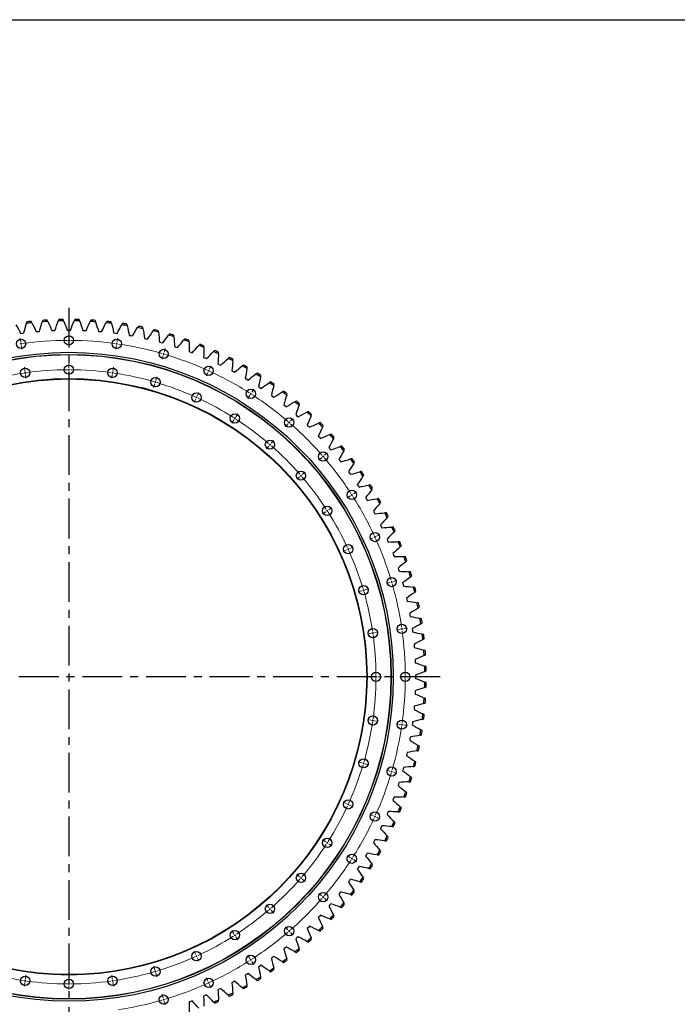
# Model space of a CAD drawing. Header units: millimetres. Extents: x 1009 to 11354, y 2065 to 9958.
# Tile 10 of 18: x 3108 to 4947, y 7204 to 9958. Entities that reach past the tile are written whole.
import ezdxf

# ---------------------------------------------------------------- set-up
doc = ezdxf.new("R2010")
doc.units = ezdxf.units.MM
doc.header["$LTSCALE"] = 50
doc.linetypes.add('CENTER', pattern=[10.16, 6.35, -1.27, 1.27, -1.27])

msp = doc.modelspace()

# ---------------------------------------------------------------- linework, layer by layer
at = {"linetype": 'CENTER', "ltscale": 0.35}
for p, q in [((3245.2, 9152), (3245.2, 7088.7)), ((4283.5, 8120.3), (2206.9, 8120.3))]:
    msp.add_line(p, q, dxfattribs=at)
at = {"color": 7, "linetype": 'Continuous', "lineweight": 25}
for p, q in [((3197.1, 9088.8), (3201.7, 9089.1)), ((3201.7, 9089.1), (3206.2, 9089.2)), ((3240.6, 9090), (3245.2, 9090)), ((3245.2, 9090), (3249.8, 9090)), ((3284.1, 9089.2), (3288.7, 9089.1)), ((3288.7, 9089.1), (3293.3, 9088.8)), ((3110.5, 9080.6), (3115, 9081.3)), ((3115, 9081.3), (3119.5, 9081.9)), ((3153.7, 9085.7), (3158.3, 9086.1)), ((3158.3, 9086.1), (3162.8, 9086.5)), ((3327.6, 9086.5), (3332.1, 9086.1)), ((3332.1, 9086.1), (3336.7, 9085.7)), ((3370.8, 9081.9), (3375.4, 9081.3)), ((3375.4, 9081.3), (3379.9, 9080.6)), ((3413.8, 9075.3), (3418.3, 9074.5)), ((3418.3, 9074.5), (3422.8, 9073.6)), ((3456.5, 9066.7), (3461, 9065.7)), ((3461, 9065.7), (3465.4, 9064.7)), ((3498.8, 9056.3), (3503.2, 9055.1)), ((3503.2, 9055.1), (3507.6, 9053.9)), ((3540.5, 9044), (3544.8, 9042.6)), ((3544.8, 9042.6), (3549.2, 9041.1)), ((3581.6, 9029.8), (3585.9, 9028.2)), ((3585.9, 9028.2), (3590.2, 9026.6)), ((3622.1, 9013.8), (3626.3, 9012)), ((3626.3, 9012), (3630.5, 9010.2)), ((3661.8, 8996), (3665.9, 8994)), ((3665.9, 8994), (3670, 8992)), ((3700.7, 8976.4), (3704.7, 8974.2)), ((3704.7, 8974.2), (3708.7, 8972.1)), ((3738.6, 8955.1), (3742.6, 8952.8)), ((3742.6, 8952.8), (3746.5, 8950.4)), ((3775.6, 8932.1), (3779.4, 8929.6)), ((3779.4, 8929.6), (3783.2, 8927.1)), ((3811.5, 8907.5), (3815.2, 8904.8)), ((3815.2, 8904.8), (3818.9, 8902.1)), ((3846.2, 8881.3), (3849.8, 8878.5)), ((3849.8, 8878.5), (3853.4, 8875.6)), ((3879.8, 8853.6), (3883.2, 8850.6)), ((3883.2, 8850.6), (3886.6, 8847.6)), ((3912, 8824.4), (3915.3, 8821.2)), ((3915.3, 8821.2), (3918.6, 8818.1)), ((3942.9, 8793.7), (3946.1, 8790.5)), ((3946.1, 8790.5), (3949.2, 8787.1)), ((3972.4, 8761.8), (3975.5, 8758.3)), ((3975.5, 8758.3), (3978.4, 8754.9)), ((4000.5, 8728.5), (4003.3, 8724.9)), ((4003.3, 8724.9), (4006.2, 8721.3)), ((4027, 8694), (4029.7, 8690.3)), ((4029.7, 8690.3), (4032.4, 8686.6)), ((4052, 8658.3), (4054.5, 8654.5)), ((4054.5, 8654.5), (4057, 8650.7)), ((4075.3, 8621.6), (4077.6, 8617.7)), ((4077.6, 8617.7), (4080, 8613.8)), ((4096.9, 8583.9), (4099.1, 8579.8)), ((4099.1, 8579.8), (4101.3, 8575.8)), ((4116.9, 8545.2), (4118.9, 8541.1)), ((4118.9, 8541.1), (4120.8, 8536.9)), ((4135.1, 8505.6), (4136.9, 8501.4)), ((4136.9, 8501.4), (4138.7, 8497.2)), ((4151.5, 8465.3), (4153.1, 8461.1)), ((4153.1, 8461.1), (4154.7, 8456.8)), ((4166, 8424.3), (4167.4, 8420)), ((4167.4, 8420), (4168.8, 8415.6)), ((4178.7, 8382.7), (4180, 8378.3)), ((4180, 8378.3), (4181.2, 8373.9)), ((4189.6, 8340.5), (4190.6, 8336.1)), ((4190.6, 8336.1), (4191.6, 8331.6)), ((4198.5, 8298), (4199.3, 8293.5)), ((4199.3, 8293.5), (4200.1, 8289)), ((4205.5, 8255), (4206.1, 8250.5)), ((4206.1, 8250.5), (4206.7, 8246)), ((4210.6, 8211.8), (4211, 8207.2)), ((4211, 8207.2), (4211.4, 8202.7)), ((4213.7, 8168.4), (4213.9, 8163.8)), ((4213.9, 8163.8), (4214.1, 8159.3)), ((4214.9, 8124.9), (4214.9, 8120.3)), ((4214.9, 8120.3), (4214.9, 8115.7)), ((4213.9, 8076.8), (4213.7, 8072.2)), ((4214.1, 8081.4), (4213.9, 8076.8)), ((4211, 8033.4), (4210.6, 8028.8)), ((4211.4, 8037.9), (4211, 8033.4)), ((4206.1, 7990.1), (4205.5, 7985.6)), ((4206.7, 7994.7), (4206.1, 7990.1)), ((4199.3, 7947.2), (4198.5, 7942.7)), ((4200.1, 7951.7), (4199.3, 7947.2)), ((4190.6, 7904.5), (4189.6, 7900.1)), ((4191.6, 7909), (4190.6, 7904.5)), ((4180, 7862.3), (4178.7, 7857.9)), ((4181.2, 7866.7), (4180, 7862.3)), ((4168.8, 7825), (4167.4, 7820.7)), ((4167.4, 7820.7), (4166, 7816.3)), ((4153.1, 7779.6), (4151.5, 7775.3)), ((4154.7, 7783.9), (4153.1, 7779.6)), ((4136.9, 7739.2), (4135.1, 7735)), ((4138.7, 7743.4), (4136.9, 7739.2)), ((4118.9, 7699.6), (4116.9, 7695.5)), ((4120.8, 7703.7), (4118.9, 7699.6)), ((4099.1, 7660.8), (4096.9, 7656.8)), ((4101.3, 7664.8), (4099.1, 7660.8)), ((4077.6, 7622.9), (4075.3, 7619)), ((4080, 7626.9), (4077.6, 7622.9)), ((4054.5, 7586.1), (4052, 7582.3)), ((4057, 7589.9), (4054.5, 7586.1)), ((4029.7, 7550.3), (4027, 7546.6)), ((4032.4, 7554), (4029.7, 7550.3)), ((4006.2, 7519.3), (4003.3, 7515.7)), ((4003.3, 7515.7), (4000.5, 7512.1)), ((3975.5, 7482.3), (3972.4, 7478.9)), ((3978.4, 7485.8), (3975.5, 7482.3)), ((3946.1, 7450.2), (3942.9, 7446.9)), ((3949.2, 7453.5), (3946.1, 7450.2)), ((3915.3, 7419.4), (3912, 7416.3)), ((3918.6, 7422.6), (3915.3, 7419.4)), ((3883.2, 7390), (3879.8, 7387.1)), ((3886.6, 7393.1), (3883.2, 7390)), ((3849.8, 7362.2), (3846.2, 7359.3)), ((3853.4, 7365), (3849.8, 7362.2)), ((3815.2, 7335.8), (3811.5, 7333.1)), ((3818.9, 7338.5), (3815.2, 7335.8)), ((3779.4, 7311), (3775.6, 7308.5)), ((3783.2, 7313.5), (3779.4, 7311)), ((3742.6, 7287.9), (3738.6, 7285.5)), ((3746.5, 7290.2), (3742.6, 7287.9)), ((3665.9, 7246.6), (3661.8, 7244.7)), ((3670, 7248.6), (3665.9, 7246.6)), ((3704.7, 7266.4), (3700.7, 7264.2)), ((3708.7, 7268.6), (3704.7, 7266.4)), ((3626.3, 7228.6), (3622.1, 7226.9)), ((3630.5, 7230.4), (3626.3, 7228.6)), ((3585.9, 7212.4), (3581.6, 7210.8)), ((3590.2, 7214.1), (3585.9, 7212.4))]:
    msp.add_line(p, q, dxfattribs=at)
at = {"color": 0, "linetype": 'Continuous', "lineweight": 18}
for p, q in [((3110.6, 9056.7), (3109.1, 9067.1)), ((3245.2, 9066.3), (3245.2, 9076.8)), ((3245.2, 9061.3), (3245.2, 9063.8)), ((3245.2, 9061.3), (3245.2, 9058.8)), ((3379.8, 9056.7), (3381.3, 9067.1)), ((3111.3, 9051.7), (3110.9, 9054.2)), ((3111.3, 9051.7), (3111.6, 9049.3)), ((3112, 9046.8), (3113.5, 9036.4)), ((3245.2, 9056.3), (3245.2, 9045.8)), ((3378.4, 9046.8), (3376.9, 9036.4)), ((3379.1, 9051.7), (3378.7, 9049.3)), ((3379.1, 9051.7), (3379.5, 9054.2)), ((3511.7, 9028), (3514.7, 9038.1)), ((3508.9, 9018.4), (3505.9, 9008.3)), ((3510.3, 9023.2), (3509.6, 9020.8)), ((3510.3, 9023.2), (3511, 9025.6)), ((3122.2, 8975.5), (3120.7, 8985.9)), ((3245.2, 8984.3), (3245.2, 8994.8)), ((3245.2, 8979.3), (3245.2, 8981.8)), ((3245.2, 8979.3), (3245.2, 8976.8)), ((3368.1, 8975.5), (3369.6, 8985.9)), ((3636.1, 8976.3), (3637.1, 8978.6)), ((3638.2, 8980.8), (3642.5, 8990.4)), ((3122.9, 8970.6), (3122.6, 8973)), ((3122.9, 8970.6), (3123.3, 8968.1)), ((3123.6, 8965.6), (3125.1, 8955.2)), ((3245.2, 8974.3), (3245.2, 8963.8)), ((3366.7, 8965.6), (3365.2, 8955.2)), ((3367.4, 8970.6), (3367.1, 8968.1)), ((3367.4, 8970.6), (3367.8, 8973)), ((3488.6, 8949.3), (3491.6, 8959.4)), ((3634, 8971.7), (3629.7, 8962.2)), ((3636.1, 8976.3), (3635.1, 8974)), ((3485.8, 8939.7), (3482.8, 8929.6)), ((3487.2, 8944.5), (3486.5, 8942.1)), ((3487.2, 8944.5), (3487.9, 8946.9)), ((3756.6, 8916.1), (3762.3, 8925)), ((3600, 8897.1), (3595.6, 8887.6)), ((3602, 8901.7), (3601, 8899.4)), ((3602, 8901.7), (3603.1, 8904)), ((3604.1, 8906.2), (3608.5, 8915.8)), ((3751.2, 8907.7), (3745.5, 8898.9)), ((3753.9, 8911.9), (3752.6, 8909.8)), ((3753.9, 8911.9), (3755.3, 8914)), ((3709.6, 8843), (3708.2, 8840.8)), ((3709.6, 8843), (3710.9, 8845.1)), ((3712.3, 8847.2), (3718, 8856)), ((3864.7, 8835.3), (3871.6, 8843.2)), ((3706.9, 8838.7), (3701.2, 8829.9)), ((3858.1, 8827.7), (3851.3, 8819.8)), ((3861.4, 8831.5), (3859.8, 8829.6)), ((3861.4, 8831.5), (3863, 8833.4)), ((3804.4, 8765.7), (3797.6, 8757.8)), ((3807.7, 8769.5), (3806.1, 8767.6)), ((3807.7, 8769.5), (3809.3, 8771.4)), ((3811, 8773.3), (3817.9, 8781.2)), ((3952.6, 8733.3), (3944.6, 8726.4)), ((3956.3, 8736.5), (3954.5, 8734.9)), ((3956.3, 8736.5), (3958.2, 8738.2)), ((3960.1, 8739.8), (3968.1, 8746.7)), ((3890.6, 8679.6), (3882.7, 8672.7)), ((3894.4, 8682.8), (3892.5, 8681.2)), ((3894.4, 8682.8), (3896.3, 8684.5)), ((3898.2, 8686.1), (3906.1, 8693)), ((4032.6, 8626.4), (4023.8, 8620.7)), ((4036.8, 8629.1), (4034.7, 8627.7)), ((4036.8, 8629.1), (4038.9, 8630.4)), ((4041, 8631.8), (4049.8, 8637.4)), ((3972, 8587.4), (3980.9, 8593.1)), ((3963.6, 8582), (3954.8, 8576.3)), ((3967.8, 8584.7), (3965.7, 8583.4)), ((3967.8, 8584.7), (3969.9, 8586.1)), ((4101.2, 8511.2), (4098.9, 8510.2)), ((4101.2, 8511.2), (4103.4, 8512.3)), ((4105.7, 8513.3), (4115.2, 8517.7)), ((4031.1, 8479.2), (4040.7, 8483.6)), ((4096.6, 8509.1), (4087.1, 8504.8)), ((4022, 8475.1), (4012.5, 8470.7)), ((4026.6, 8477.2), (4024.3, 8476.1)), ((4026.6, 8477.2), (4028.8, 8478.2)), ((4143.3, 8384), (4133.2, 8381.1)), ((4148.1, 8385.4), (4145.7, 8384.7)), ((4148.1, 8385.4), (4150.5, 8386.1)), ((4152.9, 8386.8), (4162.9, 8389.8)), ((4064.6, 8360.9), (4054.5, 8358)), ((4069.4, 8362.3), (4067, 8361.6)), ((4069.4, 8362.3), (4071.8, 8363)), ((4074.2, 8363.7), (4084.3, 8366.7)), ((4090.5, 8241.9), (4080.1, 8240.4)), ((4095.4, 8242.6), (4093, 8242.2)), ((4095.4, 8242.6), (4097.9, 8242.9)), ((4100.4, 8243.3), (4110.8, 8244.8)), ((4171.7, 8253.5), (4161.3, 8252)), ((4176.6, 8254.2), (4174.1, 8253.9)), ((4176.6, 8254.2), (4179.1, 8254.6)), ((4181.6, 8254.9), (4192, 8256.4)), ((4099.2, 8120.3), (4088.7, 8120.3)), ((4104.2, 8120.3), (4101.7, 8120.3)), ((4104.2, 8120.3), (4106.7, 8120.3)), ((4109.2, 8120.3), (4119.7, 8120.3)), ((4181.2, 8120.3), (4170.7, 8120.3)), ((4186.2, 8120.3), (4183.7, 8120.3)), ((4186.2, 8120.3), (4188.7, 8120.3)), ((4191.2, 8120.3), (4201.7, 8120.3)), ((4090.5, 7998.8), (4080.1, 8000.3)), ((4095.4, 7998.1), (4093, 7998.4)), ((4095.4, 7998.1), (4097.9, 7997.7)), ((4100.4, 7997.4), (4110.8, 7995.9)), ((4171.7, 7987.1), (4161.3, 7988.6)), ((4176.6, 7986.4), (4174.1, 7986.8)), ((4176.6, 7986.4), (4179.1, 7986)), ((4181.6, 7985.7), (4192, 7984.2)), ((4064.6, 7879.7), (4054.5, 7882.7)), ((4069.4, 7878.3), (4067, 7879)), ((4069.4, 7878.3), (4071.8, 7877.6)), ((4074.2, 7876.9), (4084.3, 7873.9)), ((4143.3, 7856.6), (4133.2, 7859.6)), ((4148.1, 7855.2), (4145.7, 7855.9)), ((4148.1, 7855.2), (4150.5, 7854.5)), ((4152.9, 7853.8), (4162.9, 7850.8)), ((4022, 7765.6), (4012.5, 7769.9)), ((4026.6, 7763.5), (4024.3, 7764.5)), ((4026.6, 7763.5), (4028.8, 7762.4)), ((4031.1, 7761.4), (4040.7, 7757)), ((4096.6, 7731.5), (4087.1, 7735.8)), ((4101.2, 7729.4), (4098.9, 7730.4)), ((4101.2, 7729.4), (4103.4, 7728.4)), ((4105.7, 7727.3), (4115.2, 7723)), ((3963.6, 7658.6), (3954.8, 7664.3)), ((3967.8, 7655.9), (3965.7, 7657.3)), ((3967.8, 7655.9), (3969.9, 7654.6)), ((3972, 7653.2), (3980.9, 7647.5)), ((4032.6, 7614.3), (4023.8, 7620)), ((4036.8, 7611.6), (4034.7, 7612.9)), ((4036.8, 7611.6), (4038.9, 7610.2)), ((4041, 7608.9), (4049.8, 7603.2)), ((3890.6, 7561.1), (3882.7, 7567.9)), ((3894.4, 7557.8), (3892.5, 7559.4)), ((3894.4, 7557.8), (3896.3, 7556.2)), ((3898.2, 7554.5), (3906.1, 7547.6)), ((3952.6, 7507.4), (3944.6, 7514.2)), ((3956.3, 7504.1), (3954.5, 7505.7)), ((3956.3, 7504.1), (3958.2, 7502.5)), ((3960.1, 7500.8), (3968.1, 7493.9)), ((3804.4, 7474.9), (3797.6, 7482.8)), ((3807.7, 7471.1), (3806.1, 7473)), ((3807.7, 7471.1), (3809.3, 7469.2)), ((3811, 7467.3), (3817.9, 7459.4)), ((3706.9, 7401.9), (3701.2, 7410.7)), ((3858.1, 7412.9), (3851.3, 7420.9)), ((3861.4, 7409.2), (3859.8, 7411)), ((3861.4, 7409.2), (3863, 7407.3)), ((3709.6, 7397.7), (3708.2, 7399.8)), ((3709.6, 7397.7), (3710.9, 7395.6)), ((3712.3, 7393.5), (3718, 7384.6)), ((3864.7, 7405.4), (3871.6, 7397.4)), ((3600, 7343.5), (3595.6, 7353)), ((3602, 7338.9), (3601, 7341.2)), ((3602, 7338.9), (3603.1, 7336.7)), ((3604.1, 7334.4), (3608.5, 7324.8)), ((3751.2, 7332.9), (3745.5, 7341.7)), ((3753.9, 7328.7), (3752.6, 7330.8)), ((3753.9, 7328.7), (3755.3, 7326.6)), ((3485.8, 7300.9), (3482.8, 7311)), ((3487.2, 7296.1), (3486.5, 7298.5)), ((3756.6, 7324.5), (3762.3, 7315.7)), ((3122.9, 7270.1), (3122.6, 7267.6)), ((3122.9, 7270.1), (3123.3, 7272.5)), ((3123.6, 7275), (3125.1, 7285.4)), ((3245.2, 7266.3), (3245.2, 7276.8)), ((3366.7, 7275), (3365.2, 7285.4)), ((3367.4, 7270.1), (3367.1, 7272.5)), ((3367.4, 7270.1), (3367.8, 7267.6)), ((3487.2, 7296.1), (3487.9, 7293.7)), ((3488.6, 7291.3), (3491.6, 7281.2)), ((3634, 7268.9), (3629.7, 7278.5)), ((3122.2, 7265.1), (3120.7, 7254.7)), ((3245.2, 7261.3), (3245.2, 7263.8)), ((3245.2, 7261.3), (3245.2, 7258.8)), ((3245.2, 7256.3), (3245.2, 7245.8)), ((3368.1, 7265.1), (3369.6, 7254.7)), ((3636.1, 7264.4), (3635.1, 7266.6)), ((3636.1, 7264.4), (3637.1, 7262.1)), ((3638.2, 7259.8), (3642.5, 7250.3)), ((3508.9, 7222.2), (3505.9, 7232.3)), ((3510.3, 7217.4), (3509.6, 7219.8)), ((3510.3, 7217.4), (3511, 7215)), ((3511.7, 7212.6), (3514.7, 7202.6))]:
    msp.add_line(p, q, dxfattribs=at)
msp.add_lwpolyline([(1009.2, 9958.1), (11354.4, 9958.1), (11354.4, 2065), (1009.2, 2065)], close=True)
at = {"color": 7, "linetype": 'Continuous', "lineweight": 25}
for centre, radius in [((3111.3, 9051.7), 13), ((3245.2, 9061.3), 13), ((3379.1, 9051.7), 13), ((3510.3, 9023.2), 13), ((3245.2, 8120.3), 907.5), ((3245.2, 8120.3), 901.5), ((3245.2, 8120.3), 901), ((3122.9, 8970.6), 13), ((3245.2, 8979.3), 13), ((3367.4, 8970.6), 13), ((3636.1, 8976.3), 13), ((3245.2, 8120.3), 834), ((3245.2, 8120.3), 833), ((3487.2, 8944.5), 13), ((3753.9, 8911.9), 13), ((3602, 8901.7), 13), ((3709.6, 8843), 13), ((3861.4, 8831.5), 13), ((3807.7, 8769.5), 13), ((3956.3, 8736.5), 13), ((3894.4, 8682.8), 13), ((4036.8, 8629.1), 13), ((3967.8, 8584.7), 13), ((4101.2, 8511.2), 13), ((4026.6, 8477.2), 13), ((4069.4, 8362.3), 13), ((4148.1, 8385.4), 13), ((4176.6, 8254.2), 13), ((4095.4, 8242.6), 13), ((4104.2, 8120.3), 13), ((4186.2, 8120.3), 13), ((4095.4, 7998.1), 13), ((4176.6, 7986.4), 13), ((4069.4, 7878.3), 13), ((4148.1, 7855.2), 13), ((4026.6, 7763.5), 13), ((4101.2, 7729.4), 13), ((3967.8, 7655.9), 13), ((4036.8, 7611.6), 13), ((3894.4, 7557.8), 13), ((3956.3, 7504.1), 13), ((3807.7, 7471.1), 13), ((3709.6, 7397.7), 13), ((3861.4, 7409.2), 13), ((3602, 7338.9), 13), ((3753.9, 7328.7), 13), ((3487.2, 7296.1), 13), ((3122.9, 7270.1), 13), ((3245.2, 7261.3), 13), ((3367.4, 7270.1), 13), ((3636.1, 7264.4), 13), ((3510.3, 7217.4), 13)]:
    msp.add_circle(centre, radius, dxfattribs=at)
for radius, start, end in [(999.6, 93.5067, 94.2076), (995.6, 90.8452, 91.7262), (999.6, 90.9352, 91.6362), (995.6, 88.2738, 89.1548), (999.6, 88.3638, 89.0648), (999.6, 85.7924, 86.4933), (995.6, 95.988, 96.8691), (999.6, 96.0781, 96.779), (995.6, 93.4166, 94.2977), (995.6, 85.7023, 86.5834), (995.6, 83.1309, 84.012), (999.6, 83.221, 83.9219), (995.6, 80.5595, 81.4405), (999.6, 80.6495, 81.3505), (995.6, 77.988, 78.8691), (999.6, 78.0781, 78.779), (995.6, 75.4166, 76.2977), (999.6, 75.5067, 76.2076), (995.6, 72.8452, 73.7262), (999.6, 72.9352, 73.6362), (995.6, 70.2738, 71.1548), (999.6, 70.3638, 71.0648), (995.6, 67.7023, 68.5834), (999.6, 67.7924, 68.4933), (999.6, 65.221, 65.9219), (995.6, 65.1309, 66.012), (995.6, 62.5595, 63.4405), (999.6, 62.6495, 63.3505), (995.6, 59.988, 60.8691), (999.6, 60.0781, 60.779), (995.6, 57.4166, 58.2977), (999.6, 57.5067, 58.2076), (995.6, 54.8452, 55.7262), (999.6, 54.9352, 55.6362), (995.6, 52.2738, 53.1548), (999.6, 52.3638, 53.0648), (995.6, 49.7023, 50.5834), (999.6, 49.7924, 50.4933), (995.6, 47.1309, 48.012), (999.6, 47.221, 47.9219), (995.6, 44.5595, 45.4405), (999.6, 44.6495, 45.3505), (995.6, 41.988, 42.8691), (999.6, 42.0781, 42.779), (995.6, 39.4166, 40.2977), (999.6, 39.5067, 40.2076), (999.6, 36.9352, 37.6362), (995.6, 36.8452, 37.7262), (995.6, 34.2738, 35.1548), (999.6, 34.3638, 35.0648), (995.6, 31.7023, 32.5834), (999.6, 31.7924, 32.4933), (995.6, 29.1309, 30.012), (999.6, 29.221, 29.9219), (995.6, 26.5595, 27.4405), (999.6, 26.6495, 27.3505), (995.6, 23.988, 24.8691), (999.6, 24.0781, 24.779), (995.6, 21.4166, 22.2977), (999.6, 21.5067, 22.2076), (995.6, 18.8452, 19.7262), (999.6, 18.9352, 19.6362), (995.6, 16.2738, 17.1548), (999.6, 16.3638, 17.0648), (995.6, 13.7023, 14.5834), (999.6, 13.7924, 14.4933), (995.6, 11.1309, 12.012), (999.6, 11.221, 11.9219), (995.6, 8.5595, 9.4405), (999.6, 8.6495, 9.3505), (995.6, 5.988, 6.8691), (999.6, 6.0781, 6.779), (995.6, 3.4166, 4.2977), (999.6, 3.5067, 4.2076), (995.6, 0.8452, 1.7262), (999.6, 0.9352, 1.6362), (995.6, 358.2738, 359.1548), (999.6, 358.3638, 359.0648), (995.6, 355.7023, 356.5834), (999.6, 355.7924, 356.4933), (995.6, 353.1309, 354.012), (999.6, 353.221, 353.9219), (995.6, 350.5595, 351.4405), (999.6, 350.6495, 351.3505), (995.6, 347.988, 348.8691), (999.6, 348.0781, 348.779), (995.6, 345.4166, 346.2977), (999.6, 345.5067, 346.2076), (995.6, 342.8452, 343.7262), (999.6, 342.9352, 343.6362), (995.6, 340.2738, 341.1548), (999.6, 340.3638, 341.0648), (995.6, 337.7023, 338.5834), (999.6, 337.7924, 338.4933), (995.6, 335.1309, 336.012), (999.6, 335.221, 335.9219), (995.6, 332.5595, 333.4405), (999.6, 332.6495, 333.3505), (995.6, 329.988, 330.8691), (999.6, 330.0781, 330.779), (995.6, 327.4166, 328.2977), (999.6, 327.5067, 328.2076), (995.6, 324.8452, 325.7262), (999.6, 324.9352, 325.6362), (995.6, 322.2738, 323.1548), (999.6, 322.3638, 323.0648), (995.6, 319.7023, 320.5834), (999.6, 319.7924, 320.4933), (995.6, 317.1309, 318.012), (999.6, 317.221, 317.9219), (995.6, 314.5595, 315.4405), (999.6, 314.6495, 315.3505), (995.6, 311.988, 312.8691), (999.6, 312.0781, 312.779), (995.6, 309.4166, 310.2977), (999.6, 309.5067, 310.2076), (995.6, 306.8452, 307.7262), (999.6, 306.9352, 307.6362), (995.6, 304.2738, 305.1548), (999.6, 304.3638, 305.0648), (995.6, 301.7023, 302.5834), (999.6, 301.7924, 302.4933), (995.6, 299.1309, 300.012), (999.6, 299.221, 299.9219), (995.6, 293.988, 294.8691), (995.6, 296.5595, 297.4405), (999.6, 296.6495, 297.3505), (999.6, 294.0781, 294.779)]:
    msp.add_arc((3245.2, 8120.3), radius, start, end, dxfattribs=at)
at = {"color": 0, "linetype": 'Continuous', "lineweight": 18}
for radius, start, end in [(941, 90.3044, 97.8774), (941, 90, 90.1522), (941, 89.8478, 90), (941, 82.1226, 89.6956), (941, 98.1818, 98.334), (941, 98.0296, 98.1818), (941, 81.8182, 81.9704), (941, 81.666, 81.8182), (941, 73.9408, 81.5137), (941, 73.6364, 73.7886), (941, 73.4841, 73.6364), (941, 65.759, 73.3319), (859, 90.3335, 97.8483), (859, 90, 90.1668), (859, 89.8332, 90), (859, 82.1517, 89.6665), (859, 98.5153, 106.0301), (859, 98.1818, 98.3486), (859, 98.0151, 98.1818), (859, 81.8182, 81.9849), (859, 81.6514, 81.8182), (859, 73.9699, 81.4847), (941, 65.4545, 65.6068), (941, 65.3023, 65.4545), (941, 57.5772, 65.1501), (859, 73.6364, 73.8031), (859, 73.4696, 73.6364), (859, 65.788, 73.3029), (859, 65.4545, 65.6213), (859, 65.2878, 65.4545), (859, 57.6062, 65.121), (941, 57.2727, 57.4249), (941, 57.1205, 57.2727), (941, 49.3954, 56.9683), (859, 57.2727, 57.4395), (859, 57.106, 57.2727), (859, 49.4244, 56.9392), (941, 49.0909, 49.2431), (941, 48.9387, 49.0909), (941, 41.2135, 48.7865), (859, 49.0909, 49.2577), (859, 48.9242, 49.0909), (859, 41.2426, 48.7574), (941, 40.9091, 41.0613), (941, 40.7569, 40.9091), (941, 33.0317, 40.6046), (859, 40.9091, 41.0758), (859, 40.7423, 40.9091), (859, 33.0608, 40.5756), (941, 32.7273, 32.8795), (941, 32.5751, 32.7273), (941, 24.8499, 32.4228), (859, 32.7273, 32.894), (859, 32.5605, 32.7273), (859, 24.879, 32.3938), (941, 24.5455, 24.6977), (941, 24.3932, 24.5455), (941, 16.6681, 24.241), (859, 24.5455, 24.7122), (859, 24.3787, 24.5455), (859, 16.6971, 24.212), (941, 16.3636, 16.5159), (941, 16.2114, 16.3636), (941, 8.4863, 16.0592), (859, 16.3636, 16.5304), (859, 16.1969, 16.3636), (859, 8.5153, 16.0301), (859, 8.1818, 8.3486), (859, 8.0151, 8.1818), (859, 0.3335, 7.8483), (941, 8.1818, 8.334), (941, 8.0296, 8.1818), (941, 0.3044, 7.8774), (859, 352.1517, 359.6665), (859, 0, 0.1668), (859, 359.8332, 0), (941, 352.1226, 359.6956), (941, 0, 0.1522), (941, 359.8478, 0), (859, 343.9699, 351.4847), (859, 351.6514, 351.8182), (859, 351.8182, 351.9849), (941, 351.666, 351.8182), (941, 351.8182, 351.9704), (941, 343.9408, 351.5137), (859, 343.4696, 343.6364), (859, 343.6364, 343.8031), (859, 335.788, 343.3029), (941, 335.759, 343.3319), (941, 343.4841, 343.6364), (941, 343.6364, 343.7886), (859, 335.4545, 335.6213), (859, 327.6062, 335.121), (859, 335.2878, 335.4545), (941, 327.5772, 335.1501), (941, 335.3023, 335.4545), (941, 335.4545, 335.6068), (859, 327.106, 327.2727), (859, 327.2727, 327.4395), (859, 319.4244, 326.9392), (941, 319.3954, 326.9683), (941, 327.1205, 327.2727), (941, 327.2727, 327.4249), (859, 311.2426, 318.7574), (859, 318.9242, 319.0909), (859, 319.0909, 319.2577), (941, 311.2135, 318.7865), (941, 318.9387, 319.0909), (941, 319.0909, 319.2431), (859, 303.0608, 310.5756), (859, 310.7423, 310.9091), (859, 310.9091, 311.0758), (941, 310.7569, 310.9091), (941, 310.9091, 311.0613), (859, 294.879, 302.3938), (859, 302.5605, 302.7273), (859, 302.7273, 302.894), (941, 303.0317, 310.6046), (859, 286.6971, 294.212), (859, 294.3787, 294.5455), (859, 294.5455, 294.7122), (941, 294.8499, 302.4228), (941, 302.5751, 302.7273), (941, 302.7273, 302.8795), (859, 253.9699, 261.4847), (859, 261.6514, 261.8182), (859, 261.8182, 261.9849), (859, 278.0151, 278.1818), (859, 278.1818, 278.3486), (859, 278.5153, 286.0301), (859, 286.1969, 286.3636), (859, 286.3636, 286.5304), (859, 262.1517, 269.6665), (859, 269.8332, 270), (859, 270, 270.1668), (859, 270.3335, 277.8483), (941, 286.6681, 294.241), (941, 294.3932, 294.5455), (941, 294.5455, 294.6977), (941, 278.4863, 286.0592), (941, 286.2114, 286.3636), (941, 286.3636, 286.5159)]:
    msp.add_arc((3245.2, 8120.3), radius, start, end, dxfattribs=at)
at = {"color": 7, "linetype": 'Continuous', "lineweight": 25}
for points in [[(3171.8, 9117.2), (3171.4, 9115.9), (3171, 9114.5), (3170.6, 9113.1)], [(3185.9, 9114.1), (3185.3, 9115.4), (3184.7, 9116.7), (3184, 9118)], [(3206.2, 9089.2), (3209.1, 9098), (3212.1, 9106.8), (3215.2, 9115.5)], [(3216.6, 9119.5), (3216.2, 9118.2), (3215.7, 9116.8), (3215.2, 9115.5)], [(3230.5, 9115.8), (3230, 9117.1), (3229.4, 9118.5), (3228.9, 9119.8)], [(3230.5, 9115.8), (3234, 9107.3), (3237.4, 9098.7), (3240.6, 9090)], [(3249.8, 9090), (3253, 9098.7), (3256.4, 9107.3), (3259.9, 9115.8)], [(3261.5, 9119.8), (3261, 9118.5), (3260.4, 9117.1), (3259.9, 9115.8)], [(3275.2, 9115.5), (3274.7, 9116.8), (3274.2, 9118.2), (3273.7, 9119.5)], [(3275.2, 9115.5), (3278.3, 9106.8), (3281.3, 9098), (3284.1, 9089.2)], [(3306.3, 9118), (3305.7, 9116.7), (3305.1, 9115.4), (3304.5, 9114.1)], [(3319.8, 9113.1), (3319.4, 9114.5), (3319, 9115.9), (3318.5, 9117.2)], [(3097, 9104.8), (3101.6, 9096.8), (3106.1, 9088.8), (3110.5, 9080.6)], [(3119.5, 9081.9), (3121.6, 9090.9), (3123.8, 9099.8), (3126.1, 9108.8)], [(3127.2, 9112.9), (3126.8, 9111.5), (3126.5, 9110.2), (3126.1, 9108.8)], [(3141.3, 9110.5), (3140.7, 9111.8), (3140, 9113), (3139.3, 9114.3)], [(3141.3, 9110.5), (3145.6, 9102.3), (3149.7, 9094), (3153.7, 9085.7)], [(3162.8, 9086.5), (3165.3, 9095.4), (3167.9, 9104.3), (3170.6, 9113.1)], [(3185.9, 9114.1), (3189.7, 9105.8), (3193.5, 9097.3), (3197.1, 9088.8)], [(3293.3, 9088.8), (3296.9, 9097.3), (3300.7, 9105.8), (3304.5, 9114.1)], [(3319.8, 9113.1), (3322.5, 9104.3), (3325.1, 9095.4), (3327.6, 9086.5)], [(3336.7, 9085.7), (3340.7, 9094), (3344.8, 9102.3), (3349, 9110.5)], [(3351, 9114.3), (3350.4, 9113), (3349.7, 9111.8), (3349, 9110.5)], [(3364.3, 9108.8), (3363.9, 9110.2), (3363.5, 9111.5), (3363.2, 9112.9)], [(3364.3, 9108.8), (3366.6, 9099.8), (3368.8, 9090.9), (3370.8, 9081.9)], [(3379.9, 9080.6), (3384.3, 9088.8), (3388.8, 9096.8), (3393.4, 9104.8)], [(3395.5, 9108.5), (3394.8, 9107.3), (3394.1, 9106.1), (3393.4, 9104.8)], [(3408.5, 9102.4), (3408.2, 9103.8), (3407.9, 9105.2), (3407.6, 9106.6)], [(3408.5, 9102.4), (3410.4, 9093.4), (3412.2, 9084.3), (3413.8, 9075.3)], [(3422.8, 9073.6), (3427.6, 9081.5), (3432.4, 9089.4), (3437.4, 9097.2)], [(3439.7, 9100.8), (3438.9, 9099.6), (3438.2, 9098.4), (3437.4, 9097.2)], [(3452.4, 9094.1), (3452.2, 9095.5), (3451.9, 9096.9), (3451.7, 9098.4)], [(3452.4, 9094.1), (3453.9, 9085), (3455.3, 9075.9), (3456.5, 9066.7)], [(3465.4, 9064.7), (3470.5, 9072.4), (3475.7, 9080), (3481, 9087.6)], [(3483.5, 9091.1), (3482.7, 9089.9), (3481.8, 9088.8), (3481, 9087.6)], [(3495.9, 9083.8), (3495.7, 9085.3), (3495.5, 9086.7), (3495.4, 9088.1)], [(3495.9, 9083.8), (3497, 9074.7), (3497.9, 9065.5), (3498.8, 9056.3)], [(3507.6, 9053.9), (3513, 9061.3), (3518.5, 9068.7), (3524.2, 9076)], [(3526.8, 9079.4), (3525.9, 9078.3), (3525.1, 9077.2), (3524.2, 9076)], [(3538.8, 9071.6), (3538.7, 9073.1), (3538.6, 9074.5), (3538.5, 9075.9)], [(3538.8, 9071.6), (3539.5, 9062.4), (3540.1, 9053.2), (3540.5, 9044)], [(3549.2, 9041.1), (3555, 9048.4), (3560.8, 9055.5), (3566.8, 9062.5)], [(3569.6, 9065.8), (3568.6, 9064.7), (3567.7, 9063.6), (3566.8, 9062.5)], [(3581.2, 9057.5), (3581.2, 9058.9), (3581.1, 9060.4), (3581.1, 9061.8)], [(3581.2, 9057.5), (3581.5, 9048.3), (3581.6, 9039), (3581.6, 9029.8)], [(3590.2, 9026.6), (3596.3, 9033.5), (3602.5, 9040.4), (3608.7, 9047.2)], [(3611.6, 9050.3), (3610.7, 9049.3), (3609.7, 9048.2), (3608.7, 9047.2)], [(3622.9, 9041.5), (3622.8, 9032.2), (3622.5, 9023), (3622.1, 9013.8)], [(3622.9, 9041.5), (3623, 9042.9), (3623, 9044.3), (3623, 9045.8)], [(3653, 9032.9), (3652, 9031.9), (3651, 9030.9), (3649.9, 9029.9)], [(3630.5, 9010.2), (3636.9, 9016.9), (3643.4, 9023.4), (3649.9, 9029.9)], [(3663.9, 9023.6), (3663.3, 9014.4), (3662.6, 9005.2), (3661.8, 8996)], [(3663.9, 9023.6), (3664, 9025), (3664.1, 9026.5), (3664.1, 9027.9)], [(3670, 8992), (3676.7, 8998.4), (3683.5, 9004.7), (3690.3, 9010.9)], [(3693.5, 9013.7), (3692.5, 9012.8), (3691.4, 9011.8), (3690.3, 9010.9)], [(3704, 9003.9), (3704.1, 9005.3), (3704.3, 9006.7), (3704.4, 9008.2)], [(3704, 9003.9), (3703, 8994.7), (3701.9, 8985.5), (3700.7, 8976.4)], [(3708.7, 8972.1), (3715.7, 8978.1), (3722.7, 8984.1), (3729.9, 8990)], [(3733.2, 8992.7), (3732.1, 8991.8), (3731, 8990.9), (3729.9, 8990)], [(3743.2, 8982.4), (3741.8, 8973.3), (3740.3, 8964.2), (3738.6, 8955.1)], [(3743.2, 8982.4), (3743.4, 8983.8), (3743.6, 8985.3), (3743.8, 8986.7)], [(3746.5, 8950.4), (3753.7, 8956.2), (3761, 8961.8), (3768.4, 8967.4)], [(3771.8, 8969.9), (3770.7, 8969.1), (3769.5, 8968.2), (3768.4, 8967.4)], [(3781.3, 8959.2), (3779.5, 8950.2), (3777.6, 8941.1), (3775.6, 8932.1)], [(3781.3, 8959.2), (3781.6, 8960.6), (3781.9, 8962), (3782.2, 8963.4)], [(3783.2, 8927.1), (3790.7, 8932.5), (3798.2, 8937.8), (3805.9, 8943)], [(3809.4, 8945.5), (3808.2, 8944.7), (3807, 8943.8), (3805.9, 8943)], [(3818.4, 8934.3), (3816.2, 8925.3), (3813.9, 8916.4), (3811.5, 8907.5)], [(3818.4, 8934.3), (3818.8, 8935.7), (3819.1, 8937.1), (3819.5, 8938.5)], [(3818.9, 8902.1), (3826.6, 8907.2), (3834.4, 8912.2), (3842.2, 8917.1)], [(3845.9, 8919.3), (3844.6, 8918.6), (3843.4, 8917.8), (3842.2, 8917.1)], [(3854.4, 8907.8), (3851.8, 8898.9), (3849.1, 8890.1), (3846.2, 8881.3)], [(3854.4, 8907.8), (3854.8, 8909.2), (3855.2, 8910.5), (3855.6, 8911.9)], [(3853.4, 8875.6), (3861.3, 8880.3), (3869.3, 8885), (3877.3, 8889.5)], [(3881.1, 8891.6), (3879.8, 8890.9), (3878.6, 8890.2), (3877.3, 8889.5)], [(3889.1, 8879.7), (3886.1, 8870.9), (3883, 8862.2), (3879.8, 8853.6)], [(3889.1, 8879.7), (3889.6, 8881), (3890, 8882.4), (3890.5, 8883.7)], [(3886.6, 8847.6), (3894.8, 8851.9), (3903, 8856.2), (3911.2, 8860.3)], [(3915.1, 8862.3), (3913.8, 8861.6), (3912.5, 8861), (3911.2, 8860.3)], [(3922.5, 8850), (3919.1, 8841.4), (3915.6, 8832.9), (3912, 8824.4)], [(3922.5, 8850), (3923, 8851.3), (3923.6, 8852.7), (3924.1, 8854)], [(3918.6, 8818.1), (3926.9, 8822), (3935.3, 8825.9), (3943.7, 8829.7)], [(3954.6, 8818.9), (3950.8, 8810.4), (3946.9, 8802.1), (3942.9, 8793.7)], [(3947.7, 8831.4), (3946.4, 8830.9), (3945.1, 8830.3), (3943.7, 8829.7)], [(3954.6, 8818.9), (3955.2, 8820.2), (3955.7, 8821.5), (3956.3, 8822.8)], [(3949.2, 8787.1), (3957.7, 8790.8), (3966.3, 8794.3), (3974.9, 8797.6)], [(3985.2, 8786.3), (3981.1, 8778.1), (3976.8, 8769.9), (3972.4, 8761.8)], [(3978.9, 8799.2), (3977.5, 8798.7), (3976.2, 8798.2), (3974.9, 8797.6)], [(3985.2, 8786.3), (3985.8, 8787.6), (3986.5, 8788.9), (3987.1, 8790.2)], [(3978.4, 8754.9), (3987.1, 8758.1), (3995.8, 8761.2), (4004.5, 8764.2)], [(4008.6, 8765.6), (4007.2, 8765.2), (4005.9, 8764.7), (4004.5, 8764.2)], [(4014.3, 8752.5), (4009.8, 8744.4), (4005.2, 8736.4), (4000.5, 8728.5)], [(4014.3, 8752.5), (4015, 8753.7), (4015.7, 8755), (4016.4, 8756.2)], [(4036.8, 8730.7), (4035.4, 8730.3), (4034, 8729.9), (4032.6, 8729.5)], [(4006.2, 8721.3), (4015, 8724.2), (4023.8, 8726.9), (4032.6, 8729.5)], [(4041.9, 8717.3), (4037.1, 8709.5), (4032.1, 8701.7), (4027, 8694)], [(4041.9, 8717.3), (4042.7, 8718.5), (4043.4, 8719.8), (4044.2, 8721)], [(4032.4, 8686.6), (4041.3, 8689), (4050.2, 8691.4), (4059.2, 8693.6)], [(4067.9, 8681), (4062.7, 8673.4), (4057.4, 8665.8), (4052, 8658.3)], [(4063.4, 8694.6), (4062, 8694.3), (4060.6, 8693.9), (4059.2, 8693.6)], [(4067.9, 8681), (4068.7, 8682.2), (4069.5, 8683.3), (4070.3, 8684.5)], [(4057, 8650.7), (4066, 8652.7), (4075, 8654.7), (4084.1, 8656.5)], [(4088.3, 8657.3), (4086.9, 8657), (4085.5, 8656.8), (4084.1, 8656.5)], [(4092.2, 8643.5), (4093.1, 8644.7), (4094, 8645.8), (4094.8, 8646.9)], [(4092.2, 8643.5), (4086.7, 8636.1), (4081, 8628.8), (4075.3, 8621.6)], [(4080, 8613.8), (4089.1, 8615.4), (4098.2, 8616.9), (4107.3, 8618.3)], [(4114.9, 8605), (4109, 8597.9), (4103, 8590.8), (4096.9, 8583.9)], [(4111.5, 8618.9), (4110.1, 8618.7), (4108.7, 8618.5), (4107.3, 8618.3)], [(4114.9, 8605), (4115.8, 8606.1), (4116.7, 8607.2), (4117.6, 8608.3)], [(4101.3, 8575.8), (4110.4, 8577), (4119.6, 8578.1), (4128.8, 8579.1)], [(4135.7, 8565.5), (4129.5, 8558.6), (4123.2, 8551.9), (4116.9, 8545.2)], [(4133, 8579.6), (4131.6, 8579.4), (4130.2, 8579.3), (4128.8, 8579.1)], [(4135.7, 8565.5), (4136.7, 8566.5), (4137.6, 8567.6), (4138.6, 8568.7)], [(4120.8, 8536.9), (4130, 8537.8), (4139.2, 8538.4), (4148.5, 8539)], [(4152.8, 8539.3), (4151.3, 8539.2), (4149.9, 8539.1), (4148.5, 8539)], [(4154.8, 8525.1), (4148.3, 8518.5), (4141.7, 8512), (4135.1, 8505.6)], [(4154.8, 8525.1), (4155.8, 8526.1), (4156.8, 8527.1), (4157.8, 8528.1)], [(4138.7, 8497.2), (4147.9, 8497.6), (4157.1, 8497.9), (4166.3, 8498.1)], [(4172, 8483.9), (4165.3, 8477.6), (4158.4, 8471.4), (4151.5, 8465.3)], [(4170.6, 8498.1), (4169.2, 8498.1), (4167.8, 8498.1), (4166.3, 8498.1)], [(4172, 8483.9), (4173.1, 8484.8), (4174.1, 8485.8), (4175.2, 8486.8)], [(4154.7, 8456.8), (4163.9, 8456.8), (4173.1, 8456.6), (4182.4, 8456.4)], [(4186.7, 8456.2), (4185.2, 8456.3), (4183.8, 8456.3), (4182.4, 8456.4)], [(4187.4, 8441.9), (4180.4, 8435.9), (4173.2, 8430.1), (4166, 8424.3)], [(4187.4, 8441.9), (4188.5, 8442.8), (4189.6, 8443.8), (4190.7, 8444.7)], [(4168.8, 8415.6), (4178.1, 8415.2), (4187.3, 8414.6), (4196.5, 8414)], [(4200.9, 8399.3), (4193.6, 8393.7), (4186.2, 8388.1), (4178.7, 8382.7)], [(4200.8, 8413.7), (4199.3, 8413.8), (4197.9, 8413.9), (4196.5, 8414)], [(4200.9, 8399.3), (4202, 8400.2), (4203.2, 8401.1), (4204.3, 8401.9)], [(4181.2, 8373.9), (4190.4, 8373), (4199.5, 8372.1), (4208.7, 8371)], [(4212.5, 8356.2), (4204.9, 8350.8), (4197.3, 8345.6), (4189.6, 8340.5)], [(4213, 8370.5), (4211.6, 8370.7), (4210.1, 8370.8), (4208.7, 8371)], [(4212.5, 8356.2), (4213.6, 8357), (4214.8, 8357.8), (4216, 8358.6)], [(4191.6, 8331.6), (4200.7, 8330.4), (4209.9, 8329), (4219, 8327.5)], [(4223.2, 8326.8), (4221.8, 8327), (4220.4, 8327.3), (4219, 8327.5)], [(4222.1, 8312.5), (4214.3, 8307.6), (4206.4, 8302.7), (4198.5, 8298)], [(4200.1, 8289), (4209.2, 8287.3), (4218.3, 8285.5), (4227.3, 8283.6)], [(4222.1, 8312.5), (4223.3, 8313.3), (4224.5, 8314.1), (4225.7, 8314.8)], [(4229.7, 8268.5), (4221.7, 8263.9), (4213.6, 8259.4), (4205.5, 8255)], [(4231.5, 8282.7), (4230.1, 8283), (4228.7, 8283.3), (4227.3, 8283.6)], [(4229.7, 8268.5), (4230.9, 8269.2), (4232.2, 8269.9), (4233.4, 8270.6)], [(4206.7, 8246), (4215.7, 8243.9), (4224.7, 8241.7), (4233.6, 8239.4)], [(4237.8, 8238.3), (4236.4, 8238.7), (4235, 8239), (4233.6, 8239.4)], [(4235.4, 8224.2), (4227.1, 8219.9), (4218.9, 8215.8), (4210.6, 8211.8)], [(4235.4, 8224.2), (4236.6, 8224.8), (4237.9, 8225.5), (4239.2, 8226.2)], [(4211.4, 8202.7), (4220.3, 8200.2), (4229.2, 8197.6), (4238, 8194.9)], [(4239, 8179.6), (4230.6, 8175.8), (4222.2, 8172), (4213.7, 8168.4)], [(4242.1, 8193.7), (4240.7, 8194.1), (4239.4, 8194.5), (4238, 8194.9)], [(4239, 8179.6), (4240.3, 8180.2), (4241.6, 8180.9), (4242.9, 8181.5)], [(4214.1, 8159.3), (4222.9, 8156.4), (4231.6, 8153.4), (4240.3, 8150.3)], [(4240.7, 8135), (4232.1, 8131.5), (4223.5, 8128.1), (4214.9, 8124.9)], [(4244.4, 8148.9), (4243, 8149.3), (4241.7, 8149.8), (4240.3, 8150.3)], [(4240.7, 8135), (4242, 8135.5), (4243.3, 8136.1), (4244.7, 8136.6)], [(4214.9, 8115.7), (4223.5, 8112.5), (4232.1, 8109.1), (4240.7, 8105.6)], [(4244.7, 8104), (4243.3, 8104.5), (4242, 8105.1), (4240.7, 8105.6)], [(4213.7, 8072.2), (4222.2, 8068.6), (4230.6, 8064.8), (4239, 8061)], [(4240.3, 8090.3), (4231.6, 8087.2), (4222.9, 8084.2), (4214.1, 8081.4)], [(4240.3, 8090.3), (4241.7, 8090.8), (4243, 8091.3), (4244.4, 8091.8)], [(4238, 8045.7), (4229.2, 8043), (4220.3, 8040.4), (4211.4, 8037.9)], [(4238, 8045.7), (4239.4, 8046.1), (4240.7, 8046.5), (4242.1, 8047)], [(4242.9, 8059.2), (4241.6, 8059.8), (4240.3, 8060.4), (4239, 8061)], [(4210.6, 8028.8), (4218.9, 8024.8), (4227.1, 8020.7), (4235.4, 8016.5)], [(4239.2, 8014.5), (4237.9, 8015.1), (4236.6, 8015.8), (4235.4, 8016.5)], [(4233.6, 8001.2), (4224.7, 7998.9), (4215.7, 7996.7), (4206.7, 7994.7)], [(4233.6, 8001.2), (4235, 8001.6), (4236.4, 8002), (4237.8, 8002.3)], [(4205.5, 7985.6), (4213.6, 7981.2), (4221.7, 7976.7), (4229.7, 7972.1)], [(4233.4, 7970), (4232.2, 7970.7), (4230.9, 7971.4), (4229.7, 7972.1)], [(4198.5, 7942.7), (4206.4, 7937.9), (4214.3, 7933.1), (4222.1, 7928.1)], [(4227.3, 7957), (4218.3, 7955.1), (4209.2, 7953.3), (4200.1, 7951.7)], [(4227.3, 7957), (4228.7, 7957.3), (4230.1, 7957.6), (4231.5, 7957.9)], [(4219, 7913.1), (4209.9, 7911.6), (4200.7, 7910.2), (4191.6, 7909)], [(4219, 7913.1), (4220.4, 7913.3), (4221.8, 7913.6), (4223.2, 7913.8)], [(4225.7, 7925.8), (4224.5, 7926.6), (4223.3, 7927.3), (4222.1, 7928.1)], [(4189.6, 7900.1), (4197.3, 7895), (4204.9, 7889.8), (4212.5, 7884.5)], [(4216, 7882), (4214.8, 7882.8), (4213.6, 7883.7), (4212.5, 7884.5)], [(4178.7, 7857.9), (4186.2, 7852.5), (4193.6, 7847), (4200.9, 7841.3)], [(4208.7, 7869.6), (4199.5, 7868.5), (4190.4, 7867.6), (4181.2, 7866.7)], [(4208.7, 7869.6), (4210.1, 7869.8), (4211.6, 7870), (4213, 7870.1)], [(4196.5, 7826.7), (4187.3, 7826), (4178.1, 7825.4), (4168.8, 7825)], [(4196.5, 7826.7), (4197.9, 7826.8), (4199.3, 7826.9), (4200.8, 7827)], [(4204.3, 7838.7), (4203.2, 7839.6), (4202, 7840.4), (4200.9, 7841.3)], [(4166, 7816.3), (4173.2, 7810.5), (4180.4, 7804.7), (4187.4, 7798.7)], [(4190.7, 7795.9), (4189.6, 7796.9), (4188.5, 7797.8), (4187.4, 7798.7)], [(4151.5, 7775.3), (4158.4, 7769.2), (4165.3, 7763), (4172, 7756.8)], [(4182.4, 7784.3), (4173.1, 7784), (4163.9, 7783.9), (4154.7, 7783.9)], [(4182.4, 7784.3), (4183.8, 7784.3), (4185.2, 7784.4), (4186.7, 7784.4)], [(4166.3, 7742.6), (4157.1, 7742.7), (4147.9, 7743), (4138.7, 7743.4)], [(4166.3, 7742.6), (4167.8, 7742.5), (4169.2, 7742.5), (4170.6, 7742.5)], [(4175.2, 7753.9), (4174.1, 7754.8), (4173.1, 7755.8), (4172, 7756.8)], [(4135.1, 7735), (4141.7, 7728.6), (4148.3, 7722.1), (4154.8, 7715.6)], [(4157.8, 7712.5), (4156.8, 7713.5), (4155.8, 7714.5), (4154.8, 7715.6)], [(4116.9, 7695.5), (4123.2, 7688.8), (4129.5, 7682), (4135.7, 7675.2)], [(4148.5, 7701.6), (4139.2, 7702.2), (4130, 7702.9), (4120.8, 7703.7)], [(4148.5, 7701.6), (4149.9, 7701.5), (4151.3, 7701.4), (4152.8, 7701.4)], [(4096.9, 7656.8), (4103, 7649.8), (4109, 7642.8), (4114.9, 7635.7)], [(4128.8, 7661.5), (4119.6, 7662.5), (4110.4, 7663.6), (4101.3, 7664.8)], [(4128.8, 7661.5), (4130.2, 7661.4), (4131.6, 7661.2), (4133, 7661.1)], [(4138.6, 7672), (4137.6, 7673), (4136.7, 7674.1), (4135.7, 7675.2)], [(4117.6, 7632.3), (4116.7, 7633.4), (4115.8, 7634.5), (4114.9, 7635.7)], [(4075.3, 7619), (4081, 7611.8), (4086.7, 7604.5), (4092.2, 7597.1)], [(4107.3, 7622.3), (4098.2, 7623.7), (4089.1, 7625.2), (4080, 7626.9)], [(4107.3, 7622.3), (4108.7, 7622.1), (4110.1, 7621.9), (4111.5, 7621.7)], [(4052, 7582.3), (4057.4, 7574.8), (4062.7, 7567.3), (4067.9, 7559.6)], [(4084.1, 7584.2), (4075, 7586), (4066, 7587.9), (4057, 7589.9)], [(4084.1, 7584.2), (4085.5, 7583.9), (4086.9, 7583.6), (4088.3, 7583.3)], [(4094.8, 7593.7), (4094, 7594.8), (4093.1, 7596), (4092.2, 7597.1)], [(4027, 7546.6), (4032.1, 7538.9), (4037.1, 7531.1), (4041.9, 7523.3)], [(4059.2, 7547.1), (4050.2, 7549.3), (4041.3, 7551.6), (4032.4, 7554)], [(4059.2, 7547.1), (4060.6, 7546.7), (4062, 7546.4), (4063.4, 7546)], [(4070.3, 7556.1), (4069.5, 7557.3), (4068.7, 7558.5), (4067.9, 7559.6)], [(4032.6, 7511.1), (4023.8, 7513.7), (4015, 7516.4), (4006.2, 7519.3)], [(4044.2, 7519.6), (4043.4, 7520.9), (4042.7, 7522.1), (4041.9, 7523.3)], [(4000.5, 7512.1), (4005.2, 7504.2), (4009.8, 7496.2), (4014.3, 7488.2)], [(4032.6, 7511.1), (4034, 7510.7), (4035.4, 7510.3), (4036.8, 7509.9)], [(3972.4, 7478.9), (3976.8, 7470.7), (3981.1, 7462.5), (3985.2, 7454.3)], [(4004.5, 7476.4), (3995.8, 7479.4), (3987.1, 7482.5), (3978.4, 7485.8)], [(4004.5, 7476.4), (4005.9, 7475.9), (4007.2, 7475.5), (4008.6, 7475)], [(4016.4, 7484.4), (4015.7, 7485.7), (4015, 7486.9), (4014.3, 7488.2)], [(3942.9, 7446.9), (3946.9, 7438.6), (3950.8, 7430.2), (3954.6, 7421.8)], [(3974.9, 7443), (3966.3, 7446.4), (3957.7, 7449.9), (3949.2, 7453.5)], [(3974.9, 7443), (3976.2, 7442.5), (3977.5, 7441.9), (3978.9, 7441.4)], [(3987.1, 7450.4), (3986.5, 7451.7), (3985.8, 7453), (3985.2, 7454.3)], [(3912, 7416.3), (3915.6, 7407.8), (3919.1, 7399.2), (3922.5, 7390.6)], [(3943.7, 7410.9), (3935.3, 7414.7), (3926.9, 7418.6), (3918.6, 7422.6)], [(3943.7, 7410.9), (3945.1, 7410.3), (3946.4, 7409.8), (3947.7, 7409.2)], [(3956.3, 7417.8), (3955.7, 7419.1), (3955.2, 7420.4), (3954.6, 7421.8)], [(3879.8, 7387.1), (3883, 7378.4), (3886.1, 7369.7), (3889.1, 7361)], [(3911.2, 7380.3), (3903, 7384.4), (3894.8, 7388.7), (3886.6, 7393.1)], [(3911.2, 7380.3), (3912.5, 7379.7), (3913.8, 7379), (3915.1, 7378.4)], [(3924.1, 7386.6), (3923.6, 7388), (3923, 7389.3), (3922.5, 7390.6)], [(3846.2, 7359.3), (3849.1, 7350.5), (3851.8, 7341.7), (3854.4, 7332.9)], [(3877.3, 7351.2), (3869.3, 7355.7), (3861.3, 7360.3), (3853.4, 7365)], [(3890.5, 7356.9), (3890, 7358.3), (3889.6, 7359.6), (3889.1, 7361)], [(3811.5, 7333.1), (3813.9, 7324.2), (3816.2, 7315.3), (3818.4, 7306.3)], [(3842.2, 7323.6), (3834.4, 7328.4), (3826.6, 7333.4), (3818.9, 7338.5)], [(3855.6, 7328.7), (3855.2, 7330.1), (3854.8, 7331.5), (3854.4, 7332.9)], [(3877.3, 7351.2), (3878.6, 7350.5), (3879.8, 7349.8), (3881.1, 7349.1)], [(3775.6, 7308.5), (3777.6, 7299.5), (3779.5, 7290.5), (3781.3, 7281.4)], [(3805.9, 7297.6), (3798.2, 7302.8), (3790.7, 7308.1), (3783.2, 7313.5)], [(3805.9, 7297.6), (3807, 7296.8), (3808.2, 7296), (3809.4, 7295.2)], [(3819.5, 7302.1), (3819.1, 7303.5), (3818.8, 7304.9), (3818.4, 7306.3)], [(3842.2, 7323.6), (3843.4, 7322.8), (3844.6, 7322.1), (3845.9, 7321.3)], [(3738.6, 7285.5), (3740.3, 7276.4), (3741.8, 7267.3), (3743.2, 7258.2)], [(3768.4, 7273.3), (3761, 7278.8), (3753.7, 7284.5), (3746.5, 7290.2)], [(3768.4, 7273.3), (3769.5, 7272.4), (3770.7, 7271.5), (3771.8, 7270.7)], [(3782.2, 7277.2), (3781.9, 7278.6), (3781.6, 7280), (3781.3, 7281.4)], [(3661.8, 7244.7), (3662.6, 7235.5), (3663.3, 7226.3), (3663.9, 7217)], [(3690.3, 7229.8), (3683.5, 7236), (3676.7, 7242.3), (3670, 7248.6)], [(3700.7, 7264.2), (3701.9, 7255.1), (3703, 7245.9), (3704, 7236.7)], [(3729.9, 7250.6), (3722.7, 7256.5), (3715.7, 7262.5), (3708.7, 7268.6)], [(3729.9, 7250.6), (3731, 7249.7), (3732.1, 7248.8), (3733.2, 7247.9)], [(3743.8, 7254), (3743.6, 7255.4), (3743.4, 7256.8), (3743.2, 7258.2)], [(3622.1, 7226.9), (3622.5, 7217.6), (3622.8, 7208.4), (3622.9, 7199.2)], [(3649.9, 7210.7), (3643.4, 7217.2), (3636.9, 7223.8), (3630.5, 7230.4)], [(3664.1, 7212.7), (3664.1, 7214.2), (3664, 7215.6), (3663.9, 7217)], [(3690.3, 7229.8), (3691.4, 7228.8), (3692.5, 7227.9), (3693.5, 7226.9)], [(3704.4, 7232.5), (3704.3, 7233.9), (3704.1, 7235.3), (3704, 7236.7)], [(3581.6, 7210.8), (3581.6, 7201.6), (3581.5, 7192.4), (3581.2, 7183.1)], [(3608.7, 7193.5), (3602.5, 7200.2), (3596.3, 7207.1), (3590.2, 7214.1)], [(3649.9, 7210.7), (3651, 7209.7), (3652, 7208.7), (3653, 7207.7)]]:
    msp.add_open_spline(points, degree=3, dxfattribs=at)

doc.saveas('drawing.dxf')
